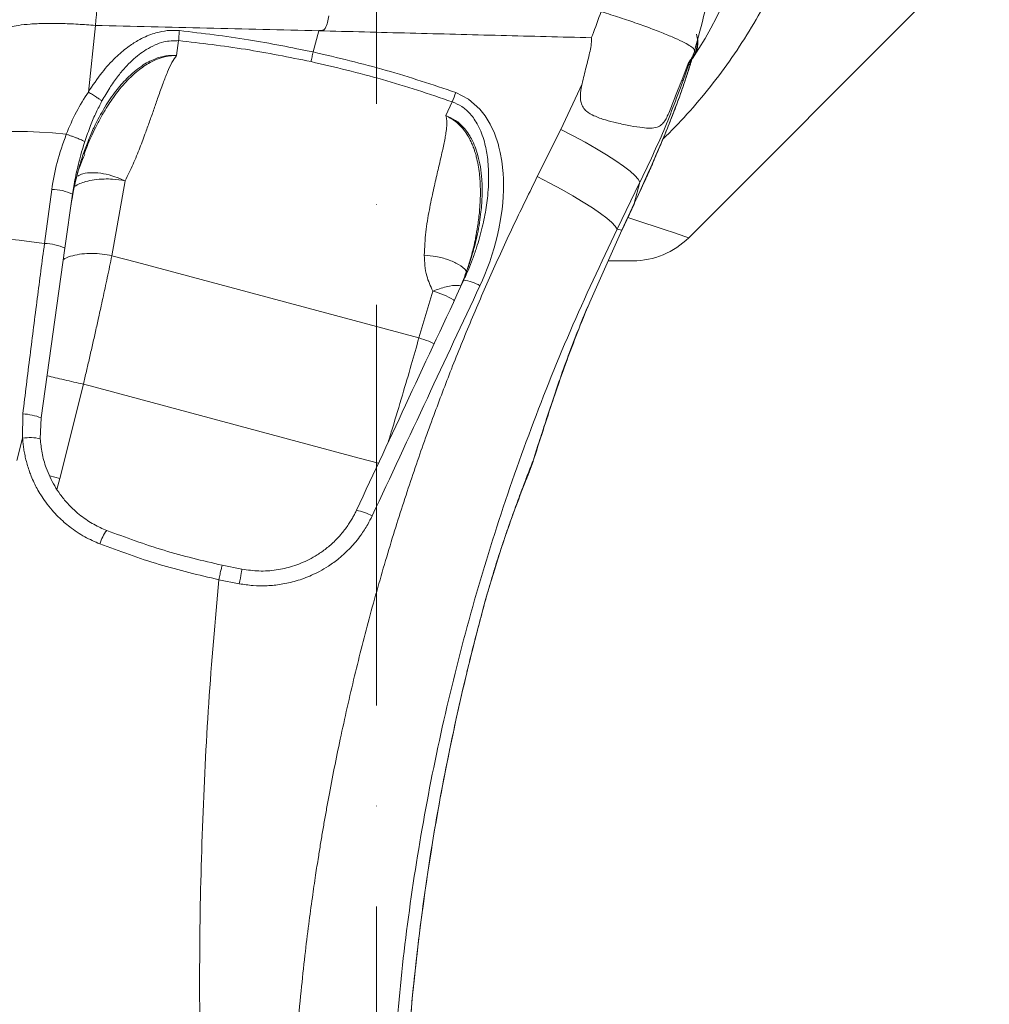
# Model space of a CAD drawing. Header units: millimetres. Extents: x 176 to 9387, y -11044 to -3322.
# Tile 88 of 256: x 3374 to 3559, y -5334 to -5147. Entities that reach past the tile are written whole.
import ezdxf

# ---------------------------------------------------------------- set-up
doc = ezdxf.new("R2010")
doc.units = ezdxf.units.MM
doc.header["$LTSCALE"] = 0.3175
doc.linetypes.add('ACAD_ISO10W100', pattern=[18, 12, -3, 0, -3])
for name, color, linetype, lineweight in [('1轮廓实线层', 7, 'Continuous', 18), ('7标注层', 4, 'Continuous', 13), ('sub', 1, 'Continuous', 18), ('中心线', 4, 'ACAD_ISO10W100', 20)]:
    doc.layers.add(name, color=color, linetype=linetype, lineweight=lineweight)
doc.styles.add('标准汉字', font='gbenor.shx', dxfattribs={"bigfont": 'gbcbig.shx'})
doc.dimstyles.new('M1：15', dxfattribs={"dimscale": 15, "dimtxt": 3.5, "dimasz": 2.5, "dimexe": 2, "dimexo": 0, "dimgap": 0.5, "dimtad": 1, "dimdec": 4, "dimdsep": 46, "dimtxsty": '标准汉字', "dimcen": 5, "dimdle": 5, "dimclrd": 1, "dimclre": 1, "dimclrt": 256, "dimadec": 4, "dimazin": 2, "dimtfac": 1, "dimtdec": 4, "dimtmove": 0, "dimatfit": 3, "dimfxl": 1, "dimtolj": 1, "dimarcsym": 0})
doc.dimstyles.new('M1：18.5', dxfattribs={"dimscale": 18.5, "dimtxt": 3.5, "dimasz": 2.5, "dimexe": 2, "dimexo": 0, "dimgap": 1.5, "dimtad": 1, "dimdec": 4, "dimdsep": 46, "dimtxsty": '标准汉字', "dimcen": 5, "dimdle": 5, "dimclrd": 1, "dimclre": 1, "dimclrt": 256, "dimadec": 4, "dimazin": 2, "dimtfac": 1, "dimtdec": 4, "dimtmove": 2, "dimatfit": 3, "dimfxl": 1, "dimfrac": 2, "dimtolj": 1, "dimarcsym": 0})

# ---------------------------------------------------------------- blocks, each defined once
blk = doc.blocks.new('*D2')
at = {"layer": '7标注层', "color": 1, "lineweight": -2, "ltscale": 20, "transparency": 16777216}
for p, q in [((3286.97, -5986.44), (3286.97, -4719.59)), ((3441.97, -4913.95), (3441.97, -4719.59)), ((3333.22, -4756.59), (3395.72, -4756.59))]:
    blk.add_line(p, q, dxfattribs=at)
at = {"layer": '7标注层', "color": 1, "transparency": 16777216}
for points in [[(3333.22, -4748.88), (3333.22, -4764.3), (3286.97, -4756.59)], [(3395.72, -4764.3), (3395.72, -4748.88), (3441.97, -4756.59)]]:
    blk.add_solid(points, dxfattribs=at)
at = {"layer": 'Defpoints', "color": 0, "transparency": 16777216}
for p in [(3441.97, -4756.59), (3441.97, -4913.95), (3286.97, -5986.44)]:
    blk.add_point(p, dxfattribs=at)
at = {"layer": '7标注层', "transparency": 16777216, "insert": (3364.47, -4696.46), "char_height": 64.75, "attachment_point": 5, "style": '标准汉字'}
blk.add_mtext('\\A1;155', dxfattribs=at)
blk = doc.blocks.new('*D7')
at = {"layer": '7标注层', "color": 1, "lineweight": -2, "ltscale": 20, "transparency": 16777216}
blk.add_arc((3441.97, -5727.95), 289.88, 97.4173, 172.5827, dxfattribs=at)
at = {"layer": '7标注层', "color": 1, "transparency": 16777216}
for points in [[(3404.95, -5446.74), (3404.14, -5434.26), (3441.97, -5438.08)], [(3148.28, -5690.13), (3160.76, -5690.94), (3152.09, -5727.95)]]:
    blk.add_solid(points, dxfattribs=at)
at = {"layer": 'Defpoints', "color": 0, "transparency": 16777216}
for p in [(3441.97, -5024.09), (3297.03, -5476.91), (2827.97, -5727.95), (3441.97, -5727.95), (3441.97, -5849.53)]:
    blk.add_point(p, dxfattribs=at)
at = {"layer": '7标注层', "transparency": 16777216, "insert": (3174.75, -5545.4), "char_height": 52.5, "attachment_point": 5, "rotation": 55.661, "style": '标准汉字'}
blk.add_mtext('\\A1;90%%d', dxfattribs=at)
blk = doc.blocks.new('*D18')
at = {"layer": '7标注层', "color": 1, "lineweight": -2, "ltscale": 20, "transparency": 16777216}
for p, q in [((2681.17, -5073.7), (5179.35, -5073.7)), ((5142.35, -5119.95), (5142.35, -6141.7)), ((3445.47, -6187.95), (5179.35, -6187.95))]:
    blk.add_line(p, q, dxfattribs=at)
at = {"layer": '7标注层', "color": 1, "transparency": 16777216}
for points in [[(5150.06, -5119.95), (5134.64, -5119.95), (5142.35, -5073.7)], [(5134.64, -6141.7), (5150.06, -6141.7), (5142.35, -6187.95)]]:
    blk.add_solid(points, dxfattribs=at)
at = {"layer": 'Defpoints', "color": 0, "transparency": 16777216}
for p in [(2681.17, -5073.7), (3445.47, -6187.95), (5142.35, -6187.95)]:
    blk.add_point(p, dxfattribs=at)
at = {"layer": '7标注层', "transparency": 16777216, "insert": (5082.22, -5630.83), "char_height": 64.75, "attachment_point": 5, "rotation": 90, "style": '标准汉字'}
blk.add_mtext('\\A1;1114.3', dxfattribs=at)
blk = doc.blocks.new('*D19')
at = {"layer": '7标注层', "color": 1, "lineweight": -2, "ltscale": 20, "transparency": 16777216}
for p, q in [((3441.97, -4443.43), (5323.68, -4443.43)), ((5286.68, -4489.68), (5286.68, -6141.7)), ((3441.97, -6187.95), (5323.68, -6187.95))]:
    blk.add_line(p, q, dxfattribs=at)
at = {"layer": '7标注层', "color": 1, "transparency": 16777216}
for points in [[(5294.39, -4489.68), (5278.97, -4489.68), (5286.68, -4443.43)], [(5278.97, -6141.7), (5294.39, -6141.7), (5286.68, -6187.95)]]:
    blk.add_solid(points, dxfattribs=at)
at = {"layer": 'Defpoints', "color": 0, "transparency": 16777216}
for p in [(3441.97, -4443.43), (3441.97, -6187.95), (5286.68, -6187.95)]:
    blk.add_point(p, dxfattribs=at)
at = {"layer": '7标注层', "transparency": 16777216, "insert": (5226.56, -5315.69), "char_height": 64.75, "attachment_point": 5, "rotation": 90, "style": '标准汉字'}
blk.add_mtext('\\A1;1744.5', dxfattribs=at)
blk = doc.blocks.new('*D21')
at = {"layer": '7标注层', "color": 1, "lineweight": -2, "ltscale": 20, "transparency": 16777216}
blk.add_arc((3441.97, -5727.95), 200.14, 305.7511, 79.2489, dxfattribs=at)
at = {"layer": '7标注层', "color": 1, "transparency": 16777216}
for points in [[(3479.89, -5525.1), (3478.72, -5537.55), (3441.97, -5527.81)], [(3555.75, -5884.99), (3562.07, -5895.77), (3526.55, -5909.34)]]:
    blk.add_solid(points, dxfattribs=at)
at = {"layer": 'Defpoints', "color": 0, "transparency": 16777216}
for p in [(3441.97, -5024.09), (3441.97, -5727.95), (3636.72, -5774.11), (3441.97, -5849.53), (3701.46, -6284.43)]:
    blk.add_point(p, dxfattribs=at)
at = {"layer": '7标注层', "transparency": 16777216, "insert": (3641.7, -5606.25), "char_height": 52.5, "attachment_point": 5, "rotation": 301.3558, "style": '标准汉字'}
blk.add_mtext('\\A1;155%%d', dxfattribs=at)
blk = doc.blocks.new('*D35')
at = {"layer": '7标注层', "color": 1, "lineweight": -2, "ltscale": 20, "transparency": 16777216}
blk.add_arc((3625.24, -4913.95), 248.5, 283.6545, 351.3455, dxfattribs=at)
at = {"layer": '7标注层', "color": 1, "transparency": 16777216}
for points in [[(3877.14, -4951.82), (3864.67, -4950.87), (3873.74, -4913.95)], [(3682.89, -5149.26), (3684.91, -5161.6), (3646.89, -5161.51)]]:
    blk.add_solid(points, dxfattribs=at)
at = {"layer": 'Defpoints', "color": 0, "transparency": 16777216}
for p in [(3441.97, -4913.95), (4081.97, -4913.95), (3843.97, -5031.89), (3641.21, -5096.52), (3696.99, -5734.09)]:
    blk.add_point(p, dxfattribs=at)
at = {"layer": '7标注层', "transparency": 16777216, "insert": (3753.16, -5086.44), "char_height": 52.5, "attachment_point": 5, "rotation": 36.5624, "style": '标准汉字'}
blk.add_mtext('\\A1;85%%d', dxfattribs=at)

msp = doc.modelspace()

# ---------------------------------------------------------------- linework, layer by layer
at = {"layer": '1轮廓实线层', "ltscale": 20}
for p, q in [((3694.70244, -4995.22037), (3501.3629, -5188.5599)), ((3387.17793, -5160.88254), (3388.50835, -5148.19927)), ((3431.02009, -5149.22781), (3429.92225, -5153.25506)), ((3404.34737, -5151.10142), (3403.95219, -5153.91428)), ((3502.48101, -5153.03285), (3502.47934, -5153.03917)), ((3501.37113, -5155.60157), (3500.24679, -5158.85098)), ((3501.37113, -5155.60157), (3501.19818, -5155.64389)), ((3501.37113, -5155.60157), (3501.73203, -5154.76401)), ((3501.61241, -5155.75309), (3501.37113, -5155.60157)), ((3501.77826, -5154.67973), (3501.72725, -5154.75542)), ((3501.73203, -5154.76401), (3501.72725, -5154.75542)), ((3501.77826, -5154.67973), (3501.73203, -5154.76401)), ((3501.19818, -5155.64389), (3500.10721, -5158.47332)), ((3501.57357, -5155.88755), (3501.61241, -5155.75309)), ((3481.07928, -5159.29766), (3477.06093, -5167.9833)), ((3500.10721, -5158.47332), (3500.24679, -5158.85098)), ((3456.40576, -5162.73005), (3455.18382, -5165.35075)), ((3497.74818, -5166.68279), (3497.54408, -5167.1604)), ((3477.06093, -5167.9833), (3472.56636, -5176.94951)), ((3386.36739, -5172.69428), (3386.70714, -5171.81022)), ((3391.65145, -5191.98633), (3394.16812, -5177.74327)), ((3487.72524, -5186.94837), (3492.08702, -5178.01792)), ((3492.08702, -5178.01792), (3491.00326, -5182.06258)), ((3378.83375, -5189.68202), (3380.21867, -5179.3899)), ((3382.72986, -5190.57108), (3384.17348, -5180.29917)), ((3491.00326, -5182.06258), (3491.53819, -5180.9131)), ((3491.00955, -5182.06556), (3491.54533, -5180.90798)), ((3491.00326, -5182.06258), (3488.63132, -5187.14924)), ((3488.66907, -5187.16682), (3491.041, -5182.08022)), ((3491.041, -5182.08022), (3491.00326, -5182.06258)), ((3488.63132, -5187.14924), (3482.53053, -5200.82522)), ((3482.53457, -5200.82695), (3488.63454, -5187.15073)), ((3487.72524, -5186.94837), (3488.63132, -5187.14924)), ((3488.66907, -5187.16682), (3488.63132, -5187.14924)), ((3378.19686, -5222.825), (3382.72986, -5190.57108)), ((3396.34882, -5193.24506), (3391.65145, -5191.98633)), ((3490.7563, -5192.9533), (3486.17962, -5192.9533)), ((3450.05551, -5207.63565), (3396.34876, -5193.24524)), ((3452.68376, -5198.71373), (3450.05551, -5207.63565)), ((3386.22749, -5216.415), (3381.76537, -5234.31821)), ((3387.50601, -5216.75755), (3386.22749, -5216.415)), ((3387.50601, -5216.75755), (3438.70009, -5230.47496)), ((3476.66827, -5215.99103), (3475.42843, -5219.64545)), ((3475.51955, -5219.51724), (3476.76688, -5215.82187)), ((3476.76198, -5215.85913), (3476.66827, -5215.99103)), ((3374.68613, -5226.68828), (3374.70895, -5222.06957)), ((3378.03764, -5226.79801), (3378.19686, -5222.825)), ((3373.55503, -5230.91085), (3374.68613, -5226.68828)), ((3442.3477, -5231.45236), (3438.70009, -5230.47496)), ((3471.02163, -5233.1338), (3471.74991, -5231.10438)), ((3471.02476, -5233.13494), (3471.67647, -5231.18855)), ((3381.76537, -5234.31821), (3381.2022, -5236.41999)), ((3416.40252, -5251.59896), (3412.62586, -5250.84359)), ((3411.99708, -5253.58821), (3415.88999, -5254.36474))]:
    msp.add_line(p, q, dxfattribs=at)
at = {"layer": '1轮廓实线层', "lineweight": 0, "ltscale": 20}
for points in [[(3461.65688, -5197.69944), (3462.12665, -5196.66571), (3462.59525, -5195.56714), (3463.0585, -5194.40259), (3463.51193, -5193.17109), (3463.95069, -5191.87171), (3464.36953, -5190.50367), (3464.63805, -5189.54129), (3464.94575, -5188.32899), (3465.27235, -5186.86206), (3465.59226, -5185.13585), (3465.87322, -5183.14619), (3465.99804, -5181.9231), (3466.08318, -5180.73476), (3466.13057, -5179.58237), (3466.14213, -5178.46716), (3466.11979, -5177.39011), (3466.06552, -5176.35233), (3465.81983, -5174.04474), (3465.52197, -5172.37778), (3465.27908, -5171.34435), (3465.20404, -5171.06141), (3465.18114, -5170.97778), (3465.17282, -5170.9478), (3465.17022, -5170.93838), (3465.16928, -5170.93499), (3465.16891, -5170.93361), (3465.16874, -5170.93308), (3465.16868, -5170.93284), (3465.16865, -5170.93272), (3465.16864, -5170.93266), (3465.16862, -5170.93266), (3465.16862, -5170.9326), (3464.40097, -5168.66238), (3463.60166, -5166.94887), (3462.64477, -5165.38257), (3461.65685, -5164.1279), (3459.46561, -5162.19593), (3457.0463, -5160.97267)], [(3382.97943, -5168.90032), (3380.34472, -5168.65272), (3377.87143, -5168.47522), (3375.60913, -5168.37139), (3373.60316, -5168.34326), (3371.8937, -5168.39142), (3370.51502, -5168.51492), (3369.49476, -5168.71126), (3368.85334, -5168.97656), (3368.60362, -5169.30539)], [(3492.08702, -5178.01792), (3491.77471, -5177.45591), (3491.14381, -5176.75282), (3490.2057, -5175.92139), (3488.97731, -5174.9766), (3487.48079, -5173.93548), (3485.74315, -5172.81676), (3483.7957, -5171.6407), (3481.67358, -5170.42852), (3479.41509, -5169.20198), (3477.06093, -5167.9833)], [(3487.72524, -5186.94837), (3487.40552, -5186.39524), (3486.76491, -5185.69983), (3485.815, -5184.87478), (3484.57311, -5183.93506), (3483.06177, -5182.8977), (3481.30847, -5181.78166), (3479.34508, -5180.60721), (3477.20729, -5179.39563), (3474.93393, -5178.16896), (3472.56636, -5176.94951)], [(3491.53819, -5180.9131), (3491.55654, -5180.92151), (3491.54158, -5180.91465)], [(3489.8145, -5184.71039), (3490.36765, -5184.89481), (3492.8216, -5185.71277), (3495.00845, -5186.44173), (3496.9031, -5187.0733), (3498.48385, -5187.60021), (3499.73252, -5188.01643), (3500.63482, -5188.31719), (3501.18036, -5188.49904), (3501.3629, -5188.5599)], [(3378.83375, -5189.68202), (3376.34177, -5189.3356), (3374.01195, -5189.05456), (3371.88792, -5188.84415), (3370.00945, -5188.70826), (3368.41172, -5188.64943), (3367.12462, -5188.66886), (3366.17228, -5188.76607), (3365.57251, -5188.93928), (3365.33656, -5189.18533)], [(3482.53739, -5200.82815), (3482.55367, -5200.83506), (3482.53053, -5200.82522)], [(3475.52699, -5219.49495), (3475.52228, -5219.50729), (3475.42843, -5219.64545)], [(3381.76537, -5234.31821), (3379.88095, -5233.81324), (3379.73083, -5233.77306)], [(3416.40252, -5251.59896), (3416.39302, -5251.65124), (3416.36444, -5251.80627), (3416.3178, -5252.05846), (3416.25474, -5252.39892), (3416.17751, -5252.81561), (3416.08882, -5253.2937), (3415.99184, -5253.81626), (3415.88999, -5254.36474)]]:
    msp.add_lwpolyline(points, dxfattribs=at)
for centre, radius, start, end in [((3441.96951, -5113.95328), 72.5, 325.9844553, 78.75), ((3498.09371, -5151.45427), 5, 322.1721317, 18.1415784), ((3498.09371, -5151.45427), 4.9, 327.9528006, 3.2107331), ((3399.82388, -5141.11133), 60.57126, 339.089219, 340.8586189), ((3388.56492, -5185.0501), 7.39735, 104.9924091, 122.6846003), ((3380.20135, -5188.52047), 9.13059, 64.2124423, 89.8912862), ((3490.75631, -5177.95328), 15, 270, 315), ((3378.75335, -5199.01577), 9.3341, 64.7847948, 89.5065231), ((3457.88914, -5203.78636), 7.15866, 58.2429222, 84.5302562), ((3374.20768, -5232.8138), 10.75592, 68.2299159, 87.3288015), ((3376.08565, -5235.17999), 8.60627, 76.8906759, 99.3588088), ((3436.58719, -5249.34247), 9.09559, 59.9122556, 79.9073755), ((3396.98558, -5249.04399), 7.94514, 142.594038, 163.4851587)]:
    msp.add_arc(centre, radius, start, end, dxfattribs=at)
at = {"layer": '1轮廓实线层', "ltscale": 20}
for points, knots in [([(3388.50835, -5148.19927), (3388.76712, -5145.50796), (3389.28472, -5140.12477), (3389.64499, -5134.68535), (3389.82515, -5131.96535)], [0, 0, 0, 0, 8.143667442, 16.289037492, 16.289037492, 16.289037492, 16.289037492]), ([(3507.9, -5132.57236), (3506.74917, -5136.91757), (3504.93963, -5143.74987), (3503.13715, -5150.55547), (3502.48101, -5153.03285)], [0, 0, 0, 0, 13.461095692, 21.165937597, 21.165937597, 21.165937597, 21.165937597]), ([(3519.46547, -5136.57124), (3518.53738, -5138.61809), (3516.6811, -5142.71198), (3513.35331, -5148.62171), (3509.65077, -5154.35506), (3505.53878, -5159.86957), (3501.16796, -5165.0701), (3498.00889, -5168.27171), (3496.46546, -5169.83594)], [0, 0, 0, 0, 6.751208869, 13.503067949, 20.376832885, 27.250524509, 34.137739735, 40.717187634, 40.717187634, 40.717187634, 40.717187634]), ([(3482.86099, -5150.54936), (3482.92322, -5150.39245), (3483.57262, -5148.75473), (3484.16734, -5147.08931), (3484.70507, -5145.58346)], [0, 0, 0, 0, 0.507612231, 5.297975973, 5.297975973, 5.297975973, 5.297975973]), ([(3502.48101, -5153.03285), (3502.45451, -5152.9036), (3502.40074, -5152.64134), (3501.56971, -5152.03499), (3500.19929, -5151.28547), (3498.2987, -5150.41144), (3495.90175, -5149.4272), (3493.11461, -5148.37736), (3489.96734, -5147.27447), (3487.15456, -5146.34934), (3485.36148, -5145.78641), (3484.74272, -5145.5951), (3484.70507, -5145.58346)], [0, 0, 0, 0, 2.254707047, 4.574830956, 6.829536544, 9.149595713, 11.404974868, 13.725709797, 15.982296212, 18.304305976, 19.440514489, 19.514131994, 19.514131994, 19.514131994, 19.514131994]), ([(3388.50835, -5148.19927), (3387.40279, -5148.11762), (3385.13712, -5147.9503), (3381.8665, -5147.82893), (3378.77857, -5147.81581), (3376.05711, -5147.93094), (3373.84599, -5148.16755), (3372.25975, -5148.51366), (3371.27462, -5148.93831), (3371.12602, -5149.27733), (3371.05351, -5149.44274)], [0, 0, 0, 0, 2.116726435, 4.337930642, 6.634569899, 8.970680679, 11.306404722, 13.601940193, 15.821418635, 17.935954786, 17.935954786, 17.935954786, 17.935954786]), ([(3432.93088, -5146.37644), (3432.78181, -5147.21734), (3432.62192, -5148.1192), (3432.11464, -5148.92614), (3431.99677, -5149.04387), (3431.85213, -5149.11833), (3431.57106, -5149.16943), (3431.2791, -5149.12636), (3431.06712, -5149.20939), (3431.02009, -5149.22781)], [0, 0, 0, 0, 2.553639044, 2.738750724, 2.898164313, 3.05506673, 3.224565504, 3.75896295, 3.911311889, 3.911311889, 3.911311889, 3.911311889]), ([(3404.50825, -5149.19538), (3403.88607, -5149.16242), (3402.59043, -5149.09377), (3400.86992, -5149.37848), (3399.33517, -5149.81805), (3397.97426, -5150.35981), (3396.38481, -5151.17727), (3394.44753, -5152.45192), (3392.12981, -5154.43683), (3389.54916, -5157.26498), (3388.01501, -5159.60549), (3387.17793, -5160.88254)], [0, 0, 0, 0, 1.874639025, 3.903783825, 5.208128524, 6.673334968, 8.297739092, 10.571486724, 13.623299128, 17.446489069, 22.037552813, 22.037552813, 22.037552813, 22.037552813]), ([(3388.50835, -5148.19927), (3395.5761, -5148.36522), (3409.70347, -5148.69692), (3423.91728, -5149.05091), (3431.02009, -5149.22781)], [0, 0, 0, 0, 21.274332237, 42.524197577, 42.524197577, 42.524197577, 42.524197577]), ([(3404.34737, -5151.10142), (3404.36489, -5150.80511), (3404.40074, -5150.19891), (3404.47188, -5149.53485), (3404.50825, -5149.19538)], [0, 0, 0, 0, 0.935265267, 1.913355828, 1.913355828, 1.913355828, 1.913355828]), ([(3429.92225, -5153.25506), (3425.83398, -5152.42387), (3417.40774, -5150.71072), (3408.89219, -5149.71038), (3404.50825, -5149.19538)], [0, 0, 0, 0, 12.497713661, 25.758731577, 25.758731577, 25.758731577, 25.758731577]), ([(3431.02009, -5149.22781), (3436.80393, -5149.37407), (3448.36927, -5149.66654), (3465.67936, -5150.11022), (3477.1352, -5150.40302), (3482.86099, -5150.54936)], [0, 0, 0, 0, 17.294825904, 34.582693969, 51.857744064, 51.857744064, 51.857744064, 51.857744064]), ([(3389.7655, -5162.56679), (3390.24427, -5161.72944), (3391.14777, -5160.14923), (3392.64282, -5158.03646), (3394.08103, -5156.30135), (3395.471, -5154.8876), (3396.80522, -5153.74565), (3398.24474, -5152.73087), (3399.79682, -5151.90367), (3401.84809, -5151.14482), (3403.39126, -5151.11802), (3404.34737, -5151.10142)], [0, 0, 0, 0, 2.89731348, 5.467630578, 7.76786718, 9.665712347, 11.422224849, 13.044604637, 14.954997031, 16.711518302, 19.572328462, 19.572328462, 19.572328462, 19.572328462]), ([(3404.34737, -5151.10142), (3408.58607, -5151.59142), (3417.02547, -5152.56703), (3425.37705, -5154.25372), (3429.53403, -5155.09326)], [0, 0, 0, 0, 12.819303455, 25.523639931, 25.523639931, 25.523639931, 25.523639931]), ([(3481.07947, -5159.29766), (3481.33628, -5158.24281), (3481.81328, -5156.28348), (3482.55575, -5153.43507), (3482.90097, -5151.54334), (3482.86207, -5150.57563), (3482.86101, -5150.54936)], [0, 0, 0, 0, 3.263314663, 6.061465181, 8.884779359, 8.963552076, 8.963552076, 8.963552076, 8.963552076]), ([(3429.53403, -5155.09326), (3429.59334, -5154.80167), (3429.71202, -5154.21822), (3429.85215, -5153.5762), (3429.92225, -5153.25506)], [0, 0, 0, 0, 0.93899781, 1.878802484, 1.878802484, 1.878802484, 1.878802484]), ([(3457.0463, -5160.97267), (3452.66311, -5159.49765), (3443.74624, -5156.49699), (3434.5818, -5154.34779), (3429.92225, -5153.25506)], [0, 0, 0, 0, 13.877775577, 28.231975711, 28.231975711, 28.231975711, 28.231975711]), ([(3502.29297, -5153.60267), (3502.25426, -5153.722), (3502.13358, -5154.09394), (3501.98227, -5154.57182), (3501.79342, -5155.1781), (3501.70354, -5155.46807), (3501.66392, -5155.59576), (3501.63185, -5155.69945), (3501.60092, -5155.79918), (3501.58318, -5155.85653), (3501.57357, -5155.88755)], [0, 0, 0, 0, 0.597377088, 1.861953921, 2.182168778, 2.254957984, 2.294945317, 2.326539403, 2.358182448, 2.395491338, 2.395491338, 2.395491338, 2.395491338]), ([(3502.29297, -5153.60267), (3502.29181, -5153.60625), (3502.17099, -5153.97723), (3501.97367, -5154.33018), (3501.77826, -5154.67973)], [0, 0, 0, 0, 0.011557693, 1.19874507, 1.19874507, 1.19874507, 1.19874507]), ([(3502.47934, -5153.03917), (3502.47934, -5153.03921), (3502.45465, -5153.23677), (3502.3738, -5153.41974), (3502.29297, -5153.60267)], [0, 0, 0, 0, 0.0001205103, 0.5991657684, 0.5991657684, 0.5991657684, 0.5991657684]), ([(3403.95219, -5153.91428), (3403.26922, -5153.9043), (3402.22664, -5153.88905), (3400.84507, -5154.21422), (3399.72084, -5154.59871), (3398.52986, -5155.16482), (3397.22228, -5155.96487), (3395.85475, -5157.00893), (3394.17878, -5158.56598), (3392.26386, -5160.78564), (3390.15482, -5163.88723), (3388.46551, -5167.05712), (3387.14869, -5170.07504), (3386.17896, -5172.68905), (3385.3782, -5175.26929), (3384.69099, -5177.94671), (3384.19083, -5180.35103), (3383.94448, -5181.97808), (3383.84764, -5182.61762)], [0, 0, 0, 0, 2.049419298, 3.128530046, 4.256052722, 5.623986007, 7.086880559, 8.859405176, 10.786282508, 13.95134686, 17.64038617, 22.026247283, 24.712439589, 27.521039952, 30.392107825, 32.819693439, 35.819326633, 37.761982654, 37.761982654, 37.761982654, 37.761982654]), ([(3386.70714, -5171.81022), (3386.78139, -5171.61464), (3387.0782, -5170.83288), (3387.68247, -5169.4462), (3388.53876, -5167.60923), (3389.37439, -5166.00894), (3390.22114, -5164.52442), (3391.01464, -5163.24084), (3391.80493, -5162.07822), (3392.37417, -5161.30256), (3392.81089, -5160.73295), (3393.33279, -5160.08004), (3394.1529, -5159.12672), (3395.25927, -5157.97818), (3396.49158, -5156.88674), (3397.74109, -5155.9637), (3398.85604, -5155.28592), (3400.0581, -5154.70115), (3401.30424, -5154.26008), (3402.65592, -5153.97029), (3403.52831, -5153.9326), (3403.95219, -5153.91428)], [0, 0, 0, 0, 0.626638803, 2.504826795, 4.52960379, 6.698748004, 7.912434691, 9.651390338, 11.22081686, 12.126177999, 12.536473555, 13.373478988, 14.633123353, 16.308136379, 18.156148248, 19.568947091, 20.970883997, 22.073108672, 23.586260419, 24.942841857, 26.22493952, 26.22493952, 26.22493952, 26.22493952]), ([(3394.16812, -5177.74327), (3394.68678, -5176.69535), (3395.70661, -5174.63488), (3396.96202, -5171.5368), (3398.01174, -5168.75385), (3398.89569, -5166.28006), (3399.67786, -5164.04262), (3400.499, -5161.68566), (3401.33323, -5159.32848), (3402.19039, -5157.13171), (3402.96194, -5155.32382), (3403.64717, -5154.34844), (3403.95219, -5153.91428)], [0, 0, 0, 0, 3.500689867, 6.883272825, 10.035481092, 12.440822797, 14.781907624, 17.163089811, 19.947291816, 22.297944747, 24.255197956, 25.825279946, 25.825279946, 25.825279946, 25.825279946]), ([(3429.53403, -5155.09326), (3434.07936, -5156.15454), (3443.15984, -5158.27473), (3451.99375, -5161.24605), (3456.40576, -5162.73005)], [0, 0, 0, 0, 13.999394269, 27.967425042, 27.967425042, 27.967425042, 27.967425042]), ([(3501.72725, -5154.75542), (3501.64841, -5154.86813), (3501.51975, -5155.05204), (3501.32626, -5155.34181), (3501.22624, -5155.57772), (3501.19818, -5155.64389)], [0, 0, 0, 0, 0.552945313, 0.902326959, 1.038532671, 1.038532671, 1.038532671, 1.038532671]), ([(3501.61241, -5155.75309), (3501.61485, -5155.74593), (3501.61824, -5155.73597), (3501.62426, -5155.71761), (3501.62846, -5155.7046), (3501.63261, -5155.69144), (3501.63586, -5155.6809), (3501.63944, -5155.6691), (3501.64509, -5155.65025), (3501.65745, -5155.60719), (3501.67964, -5155.52203), (3501.71843, -5155.33897), (3501.73712, -5155.1626), (3501.74468, -5154.95), (3501.73625, -5154.826), (3501.73203, -5154.76401)], [0, 0, 0, 0, 0.005658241, 0.007870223, 0.010102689, 0.011250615, 0.012408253, 0.013468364, 0.015302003, 0.020202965, 0.040283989, 0.119869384, 0.437405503, 0.720868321, 1.004354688, 1.004354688, 1.004354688, 1.004354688]), ([(3497.54408, -5167.1604), (3497.60182, -5167.00524), (3497.90488, -5166.19082), (3498.46303, -5164.78251), (3499.38389, -5162.37489), (3500.24507, -5159.98049), (3501.06524, -5157.50259), (3501.4303, -5156.33534), (3501.61241, -5155.75309)], [0, 0, 0, 0, 0.445117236, 2.336322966, 4.306151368, 8.205421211, 10.164725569, 12.114876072, 12.114876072, 12.114876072, 12.114876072]), ([(3501.57357, -5155.88755), (3501.39064, -5156.47256), (3501.02338, -5157.64699), (3500.18744, -5160.1758), (3499.33759, -5162.5476), (3498.43544, -5164.90748), (3497.97767, -5166.08998), (3497.74818, -5166.68279)], [0, 0, 0, 0, 1.948929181, 3.912605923, 7.847126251, 9.647007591, 11.456448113, 11.456448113, 11.456448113, 11.456448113]), ([(3500.10721, -5158.47332), (3499.86613, -5159.08496), (3499.29068, -5160.54494), (3498.38495, -5162.92954), (3497.51961, -5165.06866), (3496.76378, -5166.47005), (3496.13055, -5167.19309), (3495.28707, -5167.63709), (3494.12079, -5167.78603), (3492.47658, -5167.65446), (3490.33181, -5167.3269), (3487.91247, -5166.79543), (3485.52676, -5166.20653), (3483.57247, -5165.52959), (3482.07737, -5164.72563), (3481.2246, -5163.81006), (3480.73862, -5162.60118), (3480.73716, -5161.03851), (3480.96569, -5159.87631), (3481.07947, -5159.29766)], [0, 0, 0, 0, 1.670993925, 3.988634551, 6.284961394, 7.28291876, 8.464164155, 10.09019433, 12.293162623, 14.499249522, 17.338319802, 20.176916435, 22.224368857, 24.265622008, 25.638249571, 26.459465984, 27.28000916, 28.734864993, 30.177542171, 30.177542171, 30.177542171, 30.177542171]), ([(3500.24679, -5158.85098), (3498.99918, -5162.18351), (3496.56151, -5168.69482), (3493.55485, -5174.95953), (3492.08702, -5178.01792)], [0, 0, 0, 0, 10.672346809, 20.852311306, 20.852311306, 20.852311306, 20.852311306]), ([(3382.97943, -5168.90032), (3383.57906, -5167.46663), (3384.74769, -5164.6725), (3386.38214, -5162.12359), (3387.17793, -5160.88254)], [0, 0, 0, 0, 4.661557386, 9.084915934, 9.084915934, 9.084915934, 9.084915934]), ([(3389.7655, -5162.56679), (3389.63162, -5162.46691), (3389.35349, -5162.2594), (3388.72069, -5161.83498), (3387.96923, -5161.35599), (3387.44038, -5161.03957), (3387.17793, -5160.88254)], [0, 0, 0, 0, 0.720797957, 1.497492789, 2.299344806, 3.089247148, 3.089247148, 3.089247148, 3.089247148]), ([(3386.50952, -5170.28911), (3386.8638, -5169.26465), (3387.51207, -5167.39003), (3388.60437, -5164.81189), (3389.39159, -5163.28976), (3389.7655, -5162.56679)], [0, 0, 0, 0, 3.253180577, 5.952817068, 8.395106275, 8.395106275, 8.395106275, 8.395106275]), ([(3456.40576, -5162.73005), (3457.03207, -5162.99889), (3457.98004, -5163.4058), (3459.06943, -5164.27285), (3459.86848, -5165.0711), (3460.62072, -5166.04499), (3461.34559, -5167.25706), (3461.99376, -5168.69836), (3462.64837, -5170.71599), (3463.16735, -5173.42874), (3463.38486, -5177.02092), (3463.19867, -5180.2195), (3462.84942, -5182.85453), (3462.52555, -5184.69927), (3462.10304, -5186.63638), (3461.59886, -5188.5659), (3460.98186, -5190.59738), (3460.27659, -5192.61854), (3459.46648, -5194.68141), (3458.87045, -5195.9993), (3458.57151, -5196.66029)], [0, 0, 0, 0, 2.036456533, 3.08228754, 4.161891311, 5.426702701, 6.769138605, 8.397486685, 10.16398796, 13.131673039, 16.667316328, 20.950599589, 22.734040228, 24.6528988, 26.576710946, 28.690560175, 30.644563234, 32.956184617, 35.12326713, 37.303898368, 37.303898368, 37.303898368, 37.303898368]), ([(3455.18382, -5165.35075), (3455.24954, -5165.65861), (3455.38952, -5166.31437), (3455.35452, -5167.4135), (3455.21706, -5168.53156), (3455.01178, -5169.7088), (3454.78255, -5170.85697), (3454.49819, -5172.16481), (3454.08161, -5173.99637), (3453.49969, -5176.4731), (3452.75677, -5179.69993), (3451.98928, -5183.40393), (3451.27034, -5187.51572), (3451.13622, -5190.41775), (3451.06837, -5191.88602)], [0, 0, 0, 0, 0.920215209, 1.960116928, 3.269386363, 4.304473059, 5.551768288, 6.791468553, 8.331255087, 11.203975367, 14.447739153, 18.294567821, 22.586285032, 26.981299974, 26.981299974, 26.981299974, 26.981299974]), ([(3457.79589, -5198.25948), (3457.98762, -5197.83023), (3458.5177, -5196.64352), (3459.26955, -5194.64642), (3460.03991, -5192.33925), (3460.68007, -5190.06466), (3461.19378, -5187.86546), (3461.58813, -5185.72883), (3461.9251, -5183.24779), (3462.11717, -5180.50737), (3462.06434, -5177.63983), (3461.78532, -5175.1512), (3461.34411, -5173.07531), (3460.7701, -5171.30773), (3460.12274, -5169.86977), (3459.39892, -5168.65813), (3458.43333, -5167.41711), (3457.08579, -5166.1713), (3455.80914, -5165.62052), (3455.18382, -5165.35075)], [0, 0, 0, 0, 1.413694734, 3.908281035, 6.412508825, 8.725985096, 11.009876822, 13.199792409, 15.254858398, 18.5339227, 21.446319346, 23.862827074, 26.049936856, 27.813375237, 29.438976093, 30.780529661, 32.044353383, 34.165264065, 36.201527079, 36.201527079, 36.201527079, 36.201527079]), ([(3455.18382, -5165.35075), (3455.8169, -5165.70043), (3456.78161, -5166.23328), (3457.85131, -5167.21245), (3458.64497, -5168.10481), (3459.35484, -5169.14206), (3459.85531, -5170.09099), (3460.18559, -5170.8271), (3460.41931, -5171.40547), (3460.64687, -5172.04835), (3460.83202, -5172.65067), (3461.21705, -5174.05794), (3461.59729, -5176.24382), (3461.73418, -5178.53307), (3461.74433, -5179.96648), (3461.73604, -5180.64641), (3461.71645, -5181.30088), (3461.6873, -5181.92956), (3461.65028, -5182.53221), (3461.55053, -5183.84535), (3461.34805, -5185.68966), (3461.05879, -5187.32551), (3460.93029, -5188.05225)], [0, 0, 0, 0, 2.169860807, 3.306528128, 4.341534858, 5.756599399, 7.071588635, 7.560316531, 8.180343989, 8.945140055, 9.608187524, 10.072717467, 13.327436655, 16.245322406, 16.950929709, 17.631551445, 18.286925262, 18.916834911, 19.521129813, 20.09967441, 22.870870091, 25.086106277, 25.086106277, 25.086106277, 25.086106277]), ([(3491.53819, -5180.9131), (3492.23137, -5179.40348), (3493.66737, -5176.2761), (3495.69914, -5171.66194), (3496.94342, -5168.62597), (3497.54408, -5167.1604)], [0, 0, 0, 0, 4.886185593, 10.122394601, 15.009088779, 15.009088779, 15.009088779, 15.009088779]), ([(3491.54117, -5180.91447), (3492.09754, -5179.7268), (3493.08649, -5177.61572), (3494.33222, -5174.82584), (3495.17399, -5172.88945), (3495.80716, -5171.40931), (3496.4444, -5169.89482), (3497.08298, -5168.3533), (3497.49309, -5167.31691), (3497.63699, -5166.95328)], [0, 0, 0, 0, 3.867415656, 6.874313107, 9.004745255, 10.129843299, 11.733012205, 14.007418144, 15.236757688, 15.236757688, 15.236757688, 15.236757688]), ([(3380.21867, -5179.3899), (3380.51161, -5177.6682), (3381.11888, -5174.09894), (3382.34484, -5170.67345), (3382.97943, -5168.90032)], [0, 0, 0, 0, 5.252306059, 10.888526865, 10.888526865, 10.888526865, 10.888526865]), ([(3386.50952, -5170.28911), (3386.38301, -5170.22115), (3386.18662, -5170.11564), (3385.69322, -5169.90221), (3385.22714, -5169.7123), (3384.68666, -5169.50334), (3384.10909, -5169.29024), (3383.52822, -5169.08442), (3383.15974, -5168.96081), (3382.97943, -5168.90032)], [0, 0, 0, 0, 0.857546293, 1.331297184, 1.825017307, 2.329191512, 2.832974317, 3.32557871, 3.797616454, 3.797616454, 3.797616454, 3.797616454]), ([(3384.17348, -5180.29917), (3384.24772, -5179.80088), (3384.4037, -5178.7539), (3384.7084, -5177.11682), (3385.06569, -5175.45484), (3385.5111, -5173.64613), (3385.98271, -5171.94381), (3386.35499, -5170.77448), (3386.50952, -5170.28911)], [0, 0, 0, 0, 1.512237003, 3.177441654, 4.995635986, 6.611682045, 8.76506107, 10.293197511, 10.293197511, 10.293197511, 10.293197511]), ([(3383.82022, -5182.65678), (3384.26063, -5179.94471), (3384.81498, -5176.53105), (3386.19707, -5173.38557), (3386.48113, -5172.7391)], [0, 0, 0, 0, 8.221100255, 10.347821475, 10.347821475, 10.347821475, 10.347821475]), ([(3394.16812, -5177.74327), (3393.50905, -5177.46574), (3392.12997, -5176.88502), (3389.9975, -5176.34456), (3387.92545, -5176.1419), (3386.21455, -5176.29687), (3385.47235, -5176.70096), (3385.15903, -5176.87155)], [0, 0, 0, 0, 1.762997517, 3.688949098, 5.741199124, 7.862963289, 9.41303869, 9.41303869, 9.41303869, 9.41303869]), ([(3386.65129, -5177.90456), (3387.19038, -5177.77374), (3388.27982, -5177.50939), (3390.05655, -5177.38277), (3392.03739, -5177.41547), (3393.37724, -5177.62159), (3394.16812, -5177.74327)], [0, 0, 0, 0, 1.879012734, 3.79729047, 5.35286388, 7.593933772, 7.593933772, 7.593933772, 7.593933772]), ([(3472.56636, -5176.94951), (3471.09164, -5179.93921), (3468.14181, -5185.91936), (3463.96825, -5195.02419), (3459.98216, -5204.22327), (3456.27992, -5213.33618), (3453.35294, -5221.01822), (3451.08521, -5227.27668), (3449.32316, -5232.32467), (3447.56852, -5237.55586), (3445.82757, -5242.97162), (3444.10692, -5248.57321), (3442.41332, -5254.36172), (3440.25623, -5262.13061), (3437.73627, -5271.98422), (3435.11892, -5283.52803), (3433.50389, -5291.64573), (3432.67283, -5296.15366), (3432.44451, -5297.41247), (3432.21919, -5298.67569), (3431.99685, -5299.94335), (3431.77756, -5301.2154), (3431.56134, -5302.49185), (3431.27736, -5304.19855), (3430.88643, -5306.61362), (3430.35928, -5310.01675), (3429.73966, -5314.2619), (3429.05206, -5319.35248), (3428.3253, -5325.29194), (3427.59627, -5332.08372), (3426.89215, -5339.72966), (3426.52327, -5345.11822), (3426.32919, -5347.95327)], [0, 0, 0, 0, 10.058952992, 20.120409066, 30.18413136, 40.250015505, 49.715401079, 54.900048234, 60.253710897, 65.776437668, 71.46831903, 77.32930802, 83.359435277, 89.558677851, 101.505099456, 113.837501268, 125.009253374, 126.281909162, 127.55831376, 128.838527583, 130.122441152, 131.410179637, 132.701628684, 133.996854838, 136.587766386, 140.022446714, 144.300804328, 149.42294406, 155.388942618, 162.198756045, 169.852399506, 178.349889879, 178.349889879, 178.349889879, 178.349889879]), ([(3445.04828, -5349.12712), (3445.56037, -5342.13337), (3446.58332, -5328.16266), (3449.42799, -5307.34261), (3453.22161, -5286.69231), (3458.05847, -5266.23265), (3463.90498, -5245.9871), (3470.79039, -5225.99342), (3478.6343, -5206.22505), (3484.68526, -5193.39442), (3487.72524, -5186.94837)], [0, 0, 0, 0, 20.966916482, 41.88343586, 62.827439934, 83.803367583, 104.859512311, 126.033254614, 147.34054533, 168.852971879, 168.852971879, 168.852971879, 168.852971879]), ([(3460.91816, -5188.05028), (3460.8937, -5188.22079), (3460.73393, -5189.33487), (3460.17466, -5191.54489), (3459.21739, -5194.84751), (3458.2704, -5197.14175), (3457.75963, -5198.37917)], [0, 0, 0, 0, 0.515370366, 3.367237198, 6.807973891, 10.836665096, 10.836665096, 10.836665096, 10.836665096]), ([(3460.93029, -5188.05225), (3460.91358, -5188.16025), (3460.88332, -5188.356), (3460.84048, -5188.54939), (3460.82128, -5188.63607)], [0, 0, 0, 0, 0.3278627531, 0.5942249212, 0.5942249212, 0.5942249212, 0.5942249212]), ([(3374.70895, -5222.06957), (3375.16434, -5218.37236), (3376.06615, -5211.05081), (3377.44172, -5200.25756), (3378.3754, -5193.16417), (3378.83375, -5189.68202)], [0, 0, 0, 0, 11.16013428, 22.100279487, 32.649348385, 32.649348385, 32.649348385, 32.649348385]), ([(3391.65145, -5191.98633), (3391.03699, -5191.87464), (3389.76989, -5191.6443), (3387.83145, -5191.53525), (3385.9129, -5191.6244), (3384.17577, -5191.961), (3382.99, -5192.33892), (3382.5235, -5192.65095), (3382.42864, -5192.7144)], [0, 0, 0, 0, 1.654370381, 3.411548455, 5.244139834, 7.116097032, 8.986453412, 9.463862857, 9.463862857, 9.463862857, 9.463862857]), ([(3386.22749, -5216.415), (3386.4213, -5215.59766), (3386.81269, -5213.94703), (3387.39408, -5211.45125), (3387.97623, -5208.91939), (3388.55626, -5206.35922), (3389.21446, -5203.41085), (3389.96417, -5199.98412), (3390.81656, -5196.00608), (3391.36438, -5193.36847), (3391.65145, -5191.98633)], [0, 0, 0, 0, 2.406944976, 4.860846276, 7.361712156, 9.909564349, 12.504452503, 16.256712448, 20.43012347, 25.024580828, 25.024580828, 25.024580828, 25.024580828]), ([(3451.06837, -5191.88602), (3451.12999, -5193.21385), (3451.23837, -5195.54901), (3452.24816, -5197.75997), (3452.68376, -5198.71373)], [0, 0, 0, 0, 4.063433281, 7.146101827, 7.146101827, 7.146101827, 7.146101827]), ([(3451.06837, -5191.88602), (3451.82219, -5191.95884), (3453.41276, -5192.11251), (3455.68608, -5192.71016), (3457.63656, -5193.63183), (3458.81959, -5194.44137), (3459.06435, -5194.93653), (3459.08539, -5194.97908)], [0, 0, 0, 0, 1.904221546, 4.017951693, 6.298706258, 8.673204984, 8.896471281, 8.896471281, 8.896471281, 8.896471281]), ([(3458.57151, -5196.66029), (3455.09394, -5204.11796), (3448.30552, -5218.67578), (3441.5002, -5233.26981), (3438.1811, -5240.38763)], [0, 0, 0, 0, 24.716315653, 48.247785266, 48.247785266, 48.247785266, 48.247785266]), ([(3441.14704, -5241.47243), (3444.65199, -5233.99512), (3451.49941, -5219.38714), (3458.32505, -5204.81339), (3461.65688, -5197.69944)], [0, 0, 0, 0, 24.743404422, 48.339721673, 48.339721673, 48.339721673, 48.339721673]), ([(3458.02176, -5197.70689), (3457.83402, -5197.67273), (3457.11262, -5197.54147), (3455.27024, -5197.83409), (3453.54592, -5198.42052), (3452.68376, -5198.71373)], [0, 0, 0, 0, 0.825905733, 3.173703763, 5.521504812, 5.521504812, 5.521504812, 5.521504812]), ([(3452.68376, -5198.71373), (3453.3673, -5198.94385), (3454.73439, -5199.40409), (3456.12417, -5200.04095), (3456.72747, -5200.44033), (3456.78964, -5200.48148)], [0, 0, 0, 0, 2.123292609, 4.246610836, 4.490543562, 4.490543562, 4.490543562, 4.490543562]), ([(3482.53053, -5200.82522), (3481.84692, -5202.46043), (3480.42573, -5205.85992), (3478.46274, -5210.93895), (3477.25264, -5214.34581), (3476.66827, -5215.99103)], [0, 0, 0, 0, 5.269107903, 10.954114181, 16.263434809, 16.263434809, 16.263434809, 16.263434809]), ([(3476.73063, -5215.94937), (3477.22381, -5214.55585), (3478.30808, -5211.49219), (3480.24851, -5206.4146), (3481.73674, -5202.78154), (3482.537, -5200.82797)], [0, 0, 0, 0, 4.50949917, 9.914227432, 16.201006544, 16.201006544, 16.201006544, 16.201006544]), ([(3450.05551, -5207.63565), (3449.5768, -5209.32416), (3448.58807, -5212.81169), (3446.88528, -5218.59024), (3445.39523, -5223.56763), (3444.4558, -5226.62215), (3444.17633, -5227.53085)], [0, 0, 0, 0, 5.644823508, 11.659050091, 18.042919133, 20.746304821, 20.746304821, 20.746304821, 20.746304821]), ([(3452.94514, -5208.72606), (3452.6118, -5208.56546), (3451.70479, -5208.12848), (3450.6945, -5207.82659), (3450.05551, -5207.63565)], [0, 0, 0, 0, 1.138609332, 3.098138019, 3.098138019, 3.098138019, 3.098138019]), ([(3386.22749, -5216.415), (3385.62886, -5216.27689), (3384.3968, -5215.99266), (3382.57651, -5215.57278), (3380.81293, -5215.16588), (3379.82123, -5214.93713), (3379.32162, -5214.82189)], [0, 0, 0, 0, 1.657879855, 3.4121426, 5.235796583, 7.087244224, 7.087244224, 7.087244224, 7.087244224]), ([(3475.42843, -5219.64545), (3474.94627, -5221.1163), (3474.05526, -5223.83431), (3472.82488, -5227.67857), (3472.03982, -5230.078), (3471.67647, -5231.18855)], [0, 0, 0, 0, 4.707198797, 8.698550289, 12.137618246, 12.137618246, 12.137618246, 12.137618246]), ([(3471.71464, -5231.19755), (3472.36576, -5229.19233), (3473.66707, -5225.18476), (3474.9335, -5221.3036), (3475.56627, -5219.36442)], [0, 0, 0, 0, 6.226556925, 12.444198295, 12.444198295, 12.444198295, 12.444198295]), ([(3374.68613, -5226.68828), (3374.7102, -5227.0154), (3374.75938, -5227.68372), (3374.89111, -5228.7014), (3375.07301, -5229.75359), (3375.31455, -5230.83669), (3375.61988, -5231.94698), (3375.95868, -5232.97163), (3376.37242, -5234.05463), (3376.84121, -5235.12027), (3377.45007, -5236.31689), (3378.16965, -5237.55173), (3379.10471, -5238.93502), (3380.20905, -5240.324), (3381.39777, -5241.59727), (3382.5373, -5242.65681), (3384.17519, -5243.99387), (3386.3869, -5245.47995), (3388.40157, -5246.36218), (3389.3682, -5246.78547)], [0, 0, 0, 0, 0.983595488, 2.009549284, 3.07770777, 4.188022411, 5.340639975, 6.535596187, 7.429583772, 8.82474578, 10.03350637, 11.465292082, 13.120212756, 15.050980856, 16.79508787, 18.352429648, 19.722753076, 23.146098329, 26.303532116, 26.303532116, 26.303532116, 26.303532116]), ([(3390.67434, -5244.21764), (3390.26526, -5244.04739), (3389.42886, -5243.69928), (3388.19764, -5243.05819), (3386.96233, -5242.30752), (3385.72861, -5241.42483), (3384.45142, -5240.35287), (3383.10945, -5239.01002), (3381.84784, -5237.45917), (3380.75264, -5235.78907), (3379.8648, -5234.10904), (3379.00545, -5232.01444), (3378.31182, -5229.57358), (3378.12551, -5227.68756), (3378.03764, -5226.79801)], [0, 0, 0, 0, 1.326606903, 2.712327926, 4.157263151, 5.661453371, 7.263917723, 9.164735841, 11.363820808, 13.268372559, 15.168500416, 17.074287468, 20.074476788, 22.75272305, 22.75272305, 22.75272305, 22.75272305]), ([(3471.67647, -5231.18855), (3471.28845, -5232.18465), (3470.60096, -5233.94952), (3469.63892, -5236.4843), (3468.83206, -5238.64976), (3468.01999, -5240.87579), (3467.22316, -5243.11721), (3466.40938, -5245.47573), (3465.6609, -5247.71566), (3464.93681, -5249.95599), (3464.26494, -5252.11383), (3463.62775, -5254.2379), (3463.07126, -5256.17723), (3462.53779, -5258.10615), (3462.01673, -5260.02925), (3461.51792, -5261.90545), (3461.02374, -5263.7951), (3460.40833, -5266.18983), (3459.90653, -5268.19574), (3459.53874, -5269.69567), (3459.42368, -5270.16702), (3459.30891, -5270.63951), (3459.19443, -5271.11313), (3459.08022, -5271.58786), (3457.38539, -5278.66581), (3454.43571, -5292.43756), (3451.01497, -5313.05275), (3448.57939, -5333.83877), (3447.04897, -5354.75066), (3446.86093, -5368.73412), (3446.76684, -5375.73166)], [0, 0, 0, 0, 3.356153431, 5.946380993, 8.502000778, 10.586332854, 13.331374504, 15.869658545, 18.262009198, 20.543415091, 23.010308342, 25.071429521, 27.192584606, 29.034981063, 31.044230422, 33.139114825, 34.82902309, 36.87359769, 40.518441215, 41.000095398, 41.482784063, 41.966500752, 42.451246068, 42.937024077, 43.423774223, 64.172754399, 84.953810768, 105.767836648, 126.615526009, 147.497871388, 147.497871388, 147.497871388, 147.497871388]), ([(3470.22304, -5235.02458), (3470.25108, -5234.96948), (3470.5307, -5234.42), (3470.81075, -5233.77927), (3471.00944, -5233.18108), (3471.02476, -5233.13494)], [0, 0, 0, 0, 0.191789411, 1.912705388, 2.056568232, 2.056568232, 2.056568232, 2.056568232]), ([(3446.77169, -5375.82041), (3446.90227, -5367.57374), (3447.16343, -5351.08052), (3449.29151, -5326.41683), (3451.97531, -5307.00973), (3454.50985, -5292.80288), (3456.32831, -5283.70522), (3458.33225, -5274.64624), (3460.53267, -5265.65404), (3462.81565, -5256.89917), (3465.41898, -5248.36144), (3467.91081, -5241.16739), (3469.59495, -5236.75339), (3470.25025, -5235.03591)], [0, 0, 0, 0, 24.683940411, 49.367515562, 74.050891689, 83.308171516, 92.565388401, 101.822654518, 111.079888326, 120.279082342, 128.89904502, 137.808931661, 143.483842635, 143.483842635, 143.483842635, 143.483842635]), ([(3415.88999, -5254.36474), (3416.75921, -5254.4967), (3418.5072, -5254.76207), (3421.17868, -5254.78102), (3423.43714, -5254.55573), (3425.27986, -5254.20128), (3426.72638, -5253.82798), (3428.19264, -5253.3456), (3429.66895, -5252.74693), (3431.23698, -5251.98018), (3432.99653, -5250.94214), (3435.00438, -5249.47823), (3437.09882, -5247.5373), (3438.90939, -5245.34273), (3440.24702, -5243.28094), (3440.87918, -5242.01067), (3441.14704, -5241.47243)], [0, 0, 0, 0, 2.632537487, 5.293975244, 7.98400822, 9.427676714, 10.921612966, 12.465755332, 14.060010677, 15.704278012, 17.708078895, 20.195834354, 23.166498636, 26.278263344, 28.7382822, 30.547029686, 30.547029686, 30.547029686, 30.547029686]), ([(3438.1811, -5240.38763), (3438.08143, -5240.59584), (3437.86912, -5241.03938), (3437.49897, -5241.7291), (3437.05672, -5242.48158), (3436.32662, -5243.60114), (3435.35689, -5244.86051), (3433.97358, -5246.34204), (3432.48351, -5247.6545), (3430.81244, -5248.83235), (3428.71476, -5250.0274), (3426.11829, -5251.09068), (3422.8982, -5251.81474), (3419.64333, -5252.04454), (3417.47663, -5251.74664), (3416.40252, -5251.59896)], [0, 0, 0, 0, 0.695814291, 1.482211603, 2.359244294, 3.326864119, 5.511553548, 7.14156613, 9.433459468, 11.482908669, 13.289879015, 16.694569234, 19.873033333, 23.172398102, 26.415986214, 26.415986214, 26.415986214, 26.415986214]), ([(3412.62586, -5250.84359), (3408.91736, -5249.96872), (3401.4522, -5248.2076), (3394.28238, -5245.55334), (3390.67434, -5244.21764)], [0, 0, 0, 0, 11.4124522, 22.973074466, 22.973074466, 22.973074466, 22.973074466]), ([(3389.3682, -5246.78547), (3393.10644, -5248.16265), (3400.49974, -5250.88637), (3408.19348, -5252.69438), (3411.99708, -5253.58821)], [0, 0, 0, 0, 11.969878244, 23.67343593, 23.67343593, 23.67343593, 23.67343593]), ([(3411.99708, -5253.58821), (3412.07366, -5253.23481), (3412.23247, -5252.50193), (3412.43921, -5251.58198), (3412.58665, -5250.95622), (3412.61312, -5250.88019), (3412.62586, -5250.84359)], [0, 0, 0, 0, 0.680288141, 1.41080415, 2.139899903, 2.816536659, 2.816536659, 2.816536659, 2.816536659]), ([(3411.99708, -5253.58821), (3411.30462, -5261.41881), (3409.9197, -5277.08013), (3408.78791, -5300.66816), (3408.23329, -5324.29897), (3408.38557, -5340.06566), (3408.46175, -5347.95327)], [0, 0, 0, 0, 23.60852541, 47.217428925, 70.841654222, 94.491480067, 94.491480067, 94.491480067, 94.491480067])]:
    msp.add_open_spline(points, degree=3, knots=knots, dxfattribs=at)
at = {"layer": 'sub', "color": 4, "ltscale": 20}
for centre, radius, start, end in [((3441.96951, -5727.95328), 1284.52218, 295, 180), ((2827.96951, -5727.95328), 670.52218, 22.35402464, 102.64597536)]:
    msp.add_arc(centre, radius, start, end, dxfattribs=at)
at = {"layer": '中心线', "ltscale": 20}
msp.add_line((3441.96951, -5849.52563), (3441.96951, -5024.08871), dxfattribs=at)

# ---------------------------------------------------------------- dimensions: what is measured, and where the dimension line sits
at = {"layer": '7标注层', "ltscale": 20}
for base, p1, p2, picture, middle in [((5286.68227, -6187.95328), (3441.96951, -4443.4311), (3441.96951, -6187.95328), '*D19', (5226.55727, -5315.69219)), ((5142.34767, -6187.95328), (2681.17459, -5073.69702), (3445.4695, -6187.95328), '*D18', (5082.22267, -5630.82515))]:
    dim = msp.add_linear_dim(base=base, p1=p1, p2=p2, angle=270, dimstyle='M1：18.5', override={"dimdec": 1, "dimsah": 1, "dimtzin": 8}, dxfattribs=at)
    dim.commit()
    dim.dimension.update_dxf_attribs({"geometry": picture, "text_midpoint": middle})
dim = msp.add_linear_dim(base=(3441.96951, -4756.58693), p1=(3286.96951, -5986.43803), p2=(3441.96951, -4913.95328), dimstyle='M1：18.5', override={"dimsah": 1, "dimtzin": 8}, dxfattribs=at)
dim.commit()
dim.dimension.update_dxf_attribs({"geometry": '*D2', "text_midpoint": (3364.46951, -4696.46193)})
for base, line1, line2, picture, middle in [((3843.96546, -5031.89131), ((4081.96951, -4913.95331), (3441.96951, -4913.95328)), ((3641.20845, -5096.52213), (3696.98813, -5734.08674)), '*D35', (3773.26658, -5113.55022)), ((3297.03103, -5476.91246), ((3441.96951, -5849.52563), (3441.96951, -5024.08871)), ((3441.96951, -5727.95328), (2827.96951, -5727.95328)), '*D7', (3202.61379, -5564.43723)), ((3636.71742, -5774.10938), ((3441.96951, -5727.95328), (3701.45712, -6284.42626)), ((3441.96951, -5849.52563), (3441.96951, -5024.08871)), '*D21', (3612.88186, -5623.80865))]:
    dim = msp.add_angular_dim_2l(base=base, line1=line1, line2=line2, dimstyle='M1：15', override={"dimtad": 1, "dimtih": 0, "dimtoh": 0, "dimsah": 1, "dimtzin": 8}, dxfattribs=at)
    dim.commit()
    dim.dimension.update_dxf_attribs({"geometry": picture, "text_midpoint": middle, "dimtype": 162})

doc.saveas('drawing.dxf')
